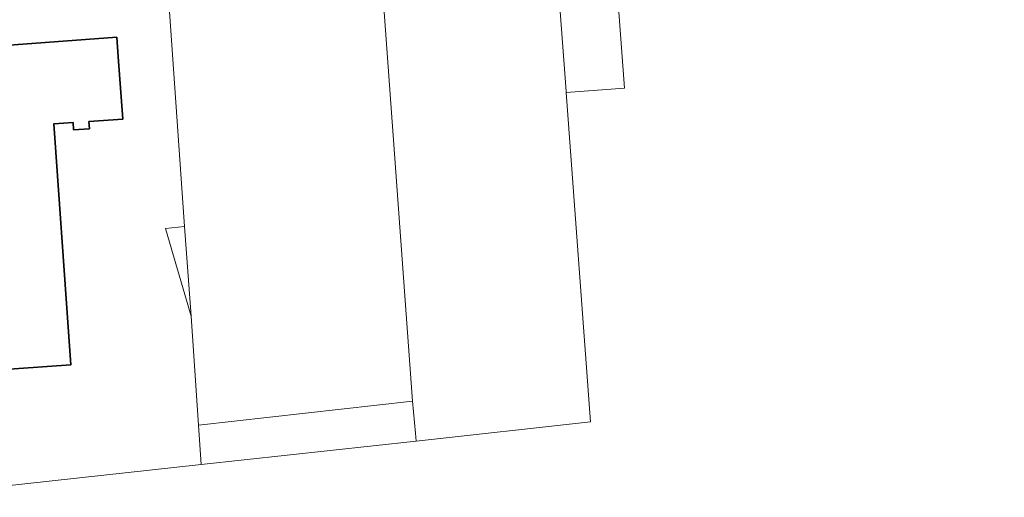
# Model space of a CAD drawing. Header units: metres. Extents: x 163628 to 167676, y 402708 to 405373.
# Tile 24 of 256: x 164271 to 164522, y 402910 to 403032. Entities that reach past the tile are written whole.
import ezdxf

# ---------------------------------------------------------------- set-up
doc = ezdxf.new("R2010")
doc.units = ezdxf.units.M
for name, color, linetype, lineweight in [('X-CA190022.004-UO-BGT_Ondergrond$0$GE_401_OTDErf_Vlak_GEM', 253, 'Continuous', 9), ('X-CA190022.004-UO-BGT_Ondergrond$0$GE_601_PNDgrondvlakpand_Vlak_MV_GEM', 34, 'Continuous', 35), ('X-CA190022.004-UO-KAD_Percelen$0$B-WE-KG-GRENS_PERCEEL-GV', 150, 'Continuous', 9)]:
    doc.layers.add(name, color=color, linetype=linetype, lineweight=lineweight)

msp = doc.modelspace()

# ---------------------------------------------------------------- linework, layer by layer
at = {"layer": 'X-CA190022.004-UO-BGT_Ondergrond$0$GE_401_OTDErf_Vlak_GEM', "flags": 128}
msp.add_lwpolyline([(164283.841, 402944.075), (164242.779, 402941.189), (164238.882, 402997.845), (164238.682, 402997.831), (164238.063, 403006.955), (164239.641, 403007.074), (164239.653, 403006.899), (164244.58, 403007.24), (164244.25, 403011.78), (164243.83, 403011.75), (164242.93, 403023.9), (164295.62, 403027.76), (164295.99, 403022.78), (164297.151, 403006.866), (164288.504, 403006.233), (164288.637, 403004.417), (164284.598, 403004.121), (164284.461, 403005.986), (164279.514, 403005.624), (164283.841, 402944.075)], dxfattribs=at)
at = {"layer": 'X-CA190022.004-UO-BGT_Ondergrond$0$GE_601_PNDgrondvlakpand_Vlak_MV_GEM', "flags": 128}
msp.add_lwpolyline([(164295.99, 403022.78), (164297.151, 403006.866), (164288.504, 403006.233), (164288.637, 403004.417), (164284.598, 403004.121), (164284.461, 403005.986), (164279.514, 403005.624), (164283.841, 402944.075), (164242.779, 402941.189), (164238.882, 402997.845), (164238.682, 402997.831), (164238.063, 403006.955), (164239.641, 403007.074), (164239.653, 403006.899), (164244.58, 403007.24), (164244.25, 403011.78), (164243.83, 403011.75), (164242.93, 403023.9), (164295.62, 403027.76), (164295.99, 403022.78)], dxfattribs=at)
at = {"layer": 'X-CA190022.004-UO-KAD_Percelen$0$B-WE-KG-GRENS_PERCEEL-GV', "flags": 128}
for points in [[(164668.049, 403069.925), (164651.769, 403068.495), (164628.923, 403066.8), (164605.348, 403065.291), (164564.378, 403062.146), (164544.782, 403060.675), (164533.681, 403059.723), (164517.133, 403056.688), (164501.749, 403055.383), (164482.614, 403055.9), (164422.551, 403051.5), (164425.311, 403014.769), (164410.411, 403013.661), (164416.602, 402929.547), (164372.062, 402924.645), (164317.207, 402918.61), (164240.959, 402910.27)], [(164240.959, 402910.27), (164317.207, 402918.61), (164316.527, 402928.707), (164314.639, 402956.495), (164308.066, 402978.886), (164312.891, 402979.414), (164308.493, 403042.908), (164235.154, 403038.085)]]:
    msp.add_lwpolyline(points, dxfattribs=at)
for points in [[(164371.162, 402934.795), (164371.888, 402926.612), (164372.062, 402924.645), (164416.602, 402929.547), (164410.411, 403013.661), (164410.385, 403014.017), (164407.692, 403050.244), (164363.007, 403047.204)], [(164407.692, 403050.244), (164410.385, 403014.017), (164410.411, 403013.661), (164425.311, 403014.769), (164422.551, 403051.5)], [(164308.493, 403042.908), (164312.891, 402979.414), (164314.639, 402956.495), (164316.527, 402928.707), (164371.162, 402934.795), (164363.007, 403047.204)], [(164314.639, 402956.495), (164312.891, 402979.414), (164308.066, 402978.886)], [(164371.162, 402934.795), (164316.527, 402928.707), (164317.207, 402918.61), (164372.062, 402924.645), (164371.888, 402926.612)]]:
    msp.add_lwpolyline(points, close=True, dxfattribs=at)

doc.saveas('drawing.dxf')
